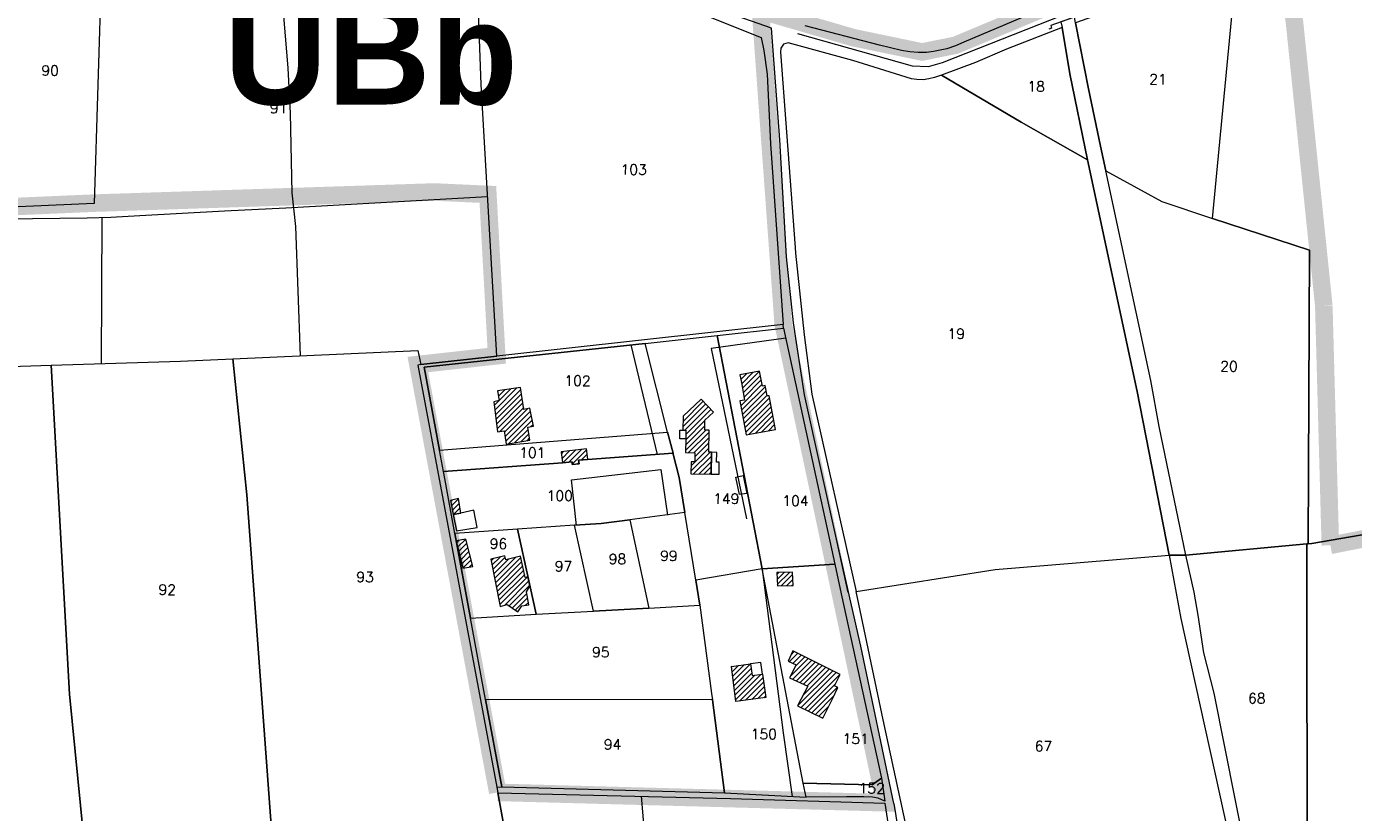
# Model space of a CAD drawing. Header units: metres. Extents: x 578835 to 593571, y 248557 to 255108.
# Tile 142 of 251: x 584321 to 584775, y 252567 to 252835. Entities that reach past the tile are written whole.
import ezdxf

# ---------------------------------------------------------------- set-up
doc = ezdxf.new("R2010")
doc.units = ezdxf.units.M
doc.linetypes.add('CACHEX2', pattern=[0.75, 0.5, -0.25])
doc.linetypes.add('SOLID_LINE', pattern=[0])
for name, color, linetype, lineweight in [('Cad-BATIMENT_BATI_LEGER13', 7, 'SOLID_LINE', 0), ('Cad-BATIMENT_BATI_PRIVE12', 7, 'SOLID_LINE', 0), ('Cad-BATIMENT_BATI_PRIVE12_HACH', 7, 'SOLID_LINE', 0), ('Cad-HYDROGRAPHI_COURS_D_EAU28', 5, 'SOLID_LINE', 0), ('Cad-PARCELLAIRE_PARCELLE1', 250, 'SOLID_LINE', 0), ('Cad-RESEAU_ROUT_AXE_DE_VOIE26', 255, 'SOLID_LINE', 0), ('Cad-RESEAU_ROUT_LIMITE_DE_VOIE_P23', 8, 'SOLID_LINE', 0), ('Cad-TOPONYMIE_NUMERO_DE_PARCELL182', 250, 'SOLID_LINE', 0), ('PLU', 7, 'CACHEX2', 5)]:
    doc.layers.add(name, color=color, linetype=linetype, lineweight=lineweight)
doc.layers.add('PLU nom', color=7, linetype='Continuous')
doc.styles.get("Standard").update_dxf_attribs({"font": 'arialbd_0.ttf', "height": 50})
doc.styles.add('TEXTSTYLE_45_11', font='txt.shx', dxfattribs={"oblique": 50})

msp = doc.modelspace()

# ---------------------------------------------------------------- hatches: boundary and pattern name
at = {"layer": 'Cad-BATIMENT_BATI_PRIVE12_HACH', "ltscale": 0.4}
h = msp.add_hatch(dxfattribs=at)
h.set_pattern_fill('ANSI31', color=256, scale=0.4, style=0)
h.paths.add_polyline_path([(584577.58, 252697.61), (584576.55, 252702.99), (584575.38, 252709.13), (584574.72, 252709.07), (584574.02, 252712.59), (584573.13, 252712.4), (584572.04, 252717.55), (584565.3, 252716.31), (584565.94, 252713.59), (584566.93, 252707.64), (584565.38, 252707.41), (584567.51, 252695.77)])
h = msp.add_hatch(dxfattribs=at)
h.set_pattern_fill('ANSI31', color=256, scale=0.4, style=0)
h.paths.add_polyline_path([(584482.45, 252696.79), (584484.74, 252697.09), (584485.44, 252692.58), (584493.57, 252693.94), (584492.79, 252698.32), (584494.73, 252698.71), (584493.56, 252704.86), (584491.53, 252704.46), (584490.33, 252711.94), (584482.43, 252710.83), (584483.04, 252707.43), (584481.18, 252707.05)])
h = msp.add_hatch(dxfattribs=at)
h.set_pattern_fill('ANSI31', color=256, scale=0.4, style=0)
h.paths.add_polyline_path([(584556.32, 252703.53), (584552.15, 252707.97), (584545.96, 252702.1), (584545.87, 252697.3), (584546.86, 252697.38), (584546.86, 252694.37), (584546.75, 252689.68), (584549.97, 252689.62), (584549.91, 252686.49), (584548.68, 252686.5), (584548.61, 252682.37), (584555.54, 252682.28), (584555.65, 252689.76), (584554.74, 252689.8), (584554.85, 252697.39), (584553.37, 252697.37), (584553.42, 252700.72)])
h = msp.add_hatch(dxfattribs=at)
h.set_pattern_fill('ANSI31', color=256, scale=0.4, style=0)
h.paths.add_polyline_path([(584504.69, 252686.17), (584507.95, 252686.55), (584508.03, 252685.55), (584510.4, 252685.87), (584510.22, 252687.07), (584513.4, 252687.45), (584512.86, 252690.98), (584504.29, 252689.92)])
h = msp.add_hatch(dxfattribs=at)
h.set_pattern_fill('ANSI31', color=256, scale=0.4, style=0)
h.paths.add_polyline_path([(584469.94, 252668.99), (584469.11, 252673.94), (584466.37, 252673.27), (584467.25, 252668.54)])
h = msp.add_hatch(dxfattribs=at)
h.set_pattern_fill('ANSI31', color=256, scale=0.4, style=0)
h.paths.add_polyline_path([(584474.02, 252650.72), (584471.59, 252660.1), (584468.35, 252659.5), (584470.61, 252650.1)])
h = msp.add_hatch(dxfattribs=at)
h.set_pattern_fill('ANSI31', color=256, scale=0.4, style=0)
h.paths.add_polyline_path([(584485.29, 252653), (584485.02, 252654.31), (584480.16, 252653.24), (584483.41, 252637.02), (584485.75, 252637.66), (584489.42, 252635.18), (584490.8, 252637.3), (584493.17, 252637.6), (584492.39, 252642), (584493.54, 252643.99), (584492.87, 252647.17), (584491.98, 252646.98), (584490.38, 252654.2)])
h = msp.add_hatch(dxfattribs=at)
h.set_pattern_fill('ANSI31', color=256, scale=0.4, style=0)
h.paths.add_polyline_path([(584578.18, 252644.05), (584583.61, 252644.17), (584583.32, 252648.72), (584578.05, 252648.6)])
h = msp.add_hatch(dxfattribs=at)
h.set_pattern_fill('ANSI31', color=256, scale=0.4, style=0)
h.paths.add_polyline_path([(584597.69, 252609.89), (584599.68, 252613.74), (584583.5, 252621.86), (584581.9, 252618.38), (584584.64, 252617.06), (584582.38, 252612.63), (584588.55, 252609.8), (584585.07, 252603.04), (584593.75, 252598.87), (584597.14, 252605.62), (584598.89, 252609.32)])
h = msp.add_hatch(dxfattribs=at)
h.set_pattern_fill('ANSI31', color=256, scale=0.4, style=0)
h.paths.add_polyline_path([(584562.44, 252616.54), (584569.04, 252617.42), (584569.54, 252613.45), (584573.13, 252613.86), (584574.2, 252605.92), (584564.02, 252604.52)])

# ---------------------------------------------------------------- linework, layer by layer
at = {"layer": 'Cad-BATIMENT_BATI_LEGER13'}
for points in [[(584546.86, 252694.37), (584544.8, 252694.32), (584544.88, 252697.33), (584545.87, 252697.3), (584546.86, 252697.38), (584546.86, 252694.37), (584546.86, 252694.37)], [(584546.86, 252694.37), (584544.8, 252694.32), (584544.88, 252697.33), (584545.87, 252697.3), (584546.86, 252697.38), (584546.86, 252694.37), (584546.86, 252694.37)], [(584555.65, 252689.76), (584555.54, 252682.28), (584558.25, 252682.29), (584558.32, 252686.42), (584557.42, 252686.34), (584557.48, 252689.69), (584555.65, 252689.76), (584555.65, 252689.76)], [(584555.65, 252689.76), (584555.54, 252682.28), (584558.25, 252682.29), (584558.32, 252686.42), (584557.42, 252686.34), (584557.48, 252689.69), (584555.65, 252689.76), (584555.65, 252689.76)], [(584563.94, 252681.31), (584566.45, 252681.85), (584567.79, 252675.73), (584565.27, 252675.29), (584563.94, 252681.31), (584563.94, 252681.31)], [(584563.94, 252681.31), (584566.45, 252681.85), (584567.79, 252675.73), (584565.27, 252675.29), (584563.94, 252681.31), (584563.94, 252681.31)], [(584475.55, 252664), (584474.4, 252669.93), (584469.94, 252668.99), (584467.25, 252668.54), (584468.39, 252662.85), (584475.55, 252664), (584475.55, 252664)], [(584475.55, 252664), (584474.4, 252669.93), (584469.94, 252668.99), (584467.25, 252668.54), (584468.39, 252662.85), (584475.55, 252664), (584475.55, 252664)], [(584569.04, 252617.42), (584569.54, 252613.45), (584573.13, 252613.86), (584572.55, 252617.82), (584569.04, 252617.42), (584569.04, 252617.42)], [(584569.04, 252617.42), (584569.54, 252613.45), (584573.13, 252613.86), (584572.55, 252617.82), (584569.04, 252617.42), (584569.04, 252617.42)]]:
    msp.add_lwpolyline(points, close=True, dxfattribs=at)
at = {"layer": 'Cad-BATIMENT_BATI_PRIVE12'}
for points in [[(584577.58, 252697.61), (584576.55, 252702.99), (584575.38, 252709.13), (584574.72, 252709.07), (584574.02, 252712.59), (584573.13, 252712.4), (584572.04, 252717.55), (584565.3, 252716.31), (584565.94, 252713.59), (584566.93, 252707.64), (584565.38, 252707.41), (584567.51, 252695.77), (584577.58, 252697.61), (584577.58, 252697.61)], [(584482.45, 252696.79), (584484.74, 252697.09), (584485.44, 252692.58), (584493.57, 252693.94), (584492.79, 252698.32), (584494.73, 252698.71), (584493.56, 252704.86), (584491.53, 252704.46), (584490.33, 252711.94), (584482.43, 252710.83), (584483.04, 252707.43), (584481.18, 252707.05), (584482.45, 252696.79), (584482.45, 252696.79)], [(584556.32, 252703.53), (584552.15, 252707.97), (584545.96, 252702.1), (584545.87, 252697.3), (584546.86, 252697.38), (584546.86, 252694.37), (584546.75, 252689.68), (584549.97, 252689.62), (584549.91, 252686.49), (584548.68, 252686.5), (584548.61, 252682.37), (584555.54, 252682.28), (584555.65, 252689.76), (584554.74, 252689.8), (584554.85, 252697.39), (584553.37, 252697.37), (584553.42, 252700.72), (584556.32, 252703.53), (584556.32, 252703.53)], [(584504.69, 252686.17), (584507.95, 252686.55), (584508.03, 252685.55), (584510.4, 252685.87), (584510.22, 252687.07), (584513.4, 252687.45), (584512.86, 252690.98), (584504.29, 252689.92), (584504.69, 252686.17), (584504.69, 252686.17)], [(584469.94, 252668.99), (584469.94, 252668.99), (584469.11, 252673.94), (584466.37, 252673.27), (584467.25, 252668.54), (584469.94, 252668.99), (584469.94, 252668.99)], [(584474.02, 252650.72), (584474.02, 252650.72), (584471.59, 252660.1), (584468.35, 252659.5), (584470.61, 252650.1), (584474.02, 252650.72), (584474.02, 252650.72)], [(584485.29, 252653), (584485.29, 252653), (584485.02, 252654.31), (584480.16, 252653.24), (584483.41, 252637.02), (584485.75, 252637.66), (584489.42, 252635.18), (584490.8, 252637.3), (584493.17, 252637.6), (584492.39, 252642), (584493.54, 252643.99), (584492.87, 252647.17), (584491.98, 252646.98), (584490.38, 252654.2), (584485.29, 252653), (584485.29, 252653)], [(584578.18, 252644.05), (584583.61, 252644.17), (584583.32, 252648.72), (584578.05, 252648.6), (584578.18, 252644.05), (584578.18, 252644.05)], [(584597.69, 252609.89), (584597.69, 252609.89), (584599.68, 252613.74), (584583.5, 252621.86), (584581.9, 252618.38), (584584.64, 252617.06), (584582.38, 252612.63), (584588.55, 252609.8), (584585.07, 252603.04), (584593.75, 252598.87), (584597.14, 252605.62), (584598.89, 252609.32), (584597.69, 252609.89), (584597.69, 252609.89)], [(584562.44, 252616.54), (584569.04, 252617.42), (584569.54, 252613.45), (584573.13, 252613.86), (584574.2, 252605.92), (584564.02, 252604.52), (584562.44, 252616.54), (584562.44, 252616.54)]]:
    msp.add_lwpolyline(points, close=True, dxfattribs=at)
at = {"layer": 'Cad-HYDROGRAPHI_COURS_D_EAU28'}
for points in [[(584675.14, 252836.97), (584675.54, 252835.11), (584678.19, 252819.17), (584684.27, 252789.81), (584701.21, 252710.52), (584712.23, 252654.59), (584717.91, 252654.62), (584708.72, 252698.55), (584705.91, 252714.37), (584690.53, 252785.98), (584688.74, 252794.52), (584684.55, 252814.12), (584680.11, 252836.61), (584679.78, 252838.59), (584675.14, 252836.97), (584675.14, 252836.97)], [(584482.22, 252575.27), (584483.95, 252575.31), (584478.4, 252605.27), (584473.27, 252633.05), (584467.89, 252662.02), (584464.42, 252680.79), (584463.97, 252683.21), (584462.62, 252690.45), (584457.36, 252718.88), (584533.01, 252726.99), (584557.58, 252729.71), (584580.28, 252732.28), (584580.18, 252733.5), (584482.27, 252722.63), (584456.21, 252719.79), (584455.24, 252719.6), (584482.22, 252575.27), (584482.22, 252575.27)]]:
    msp.add_lwpolyline(points, close=True, dxfattribs=at)
msp.add_lwpolyline([(584742.05, 252534.58), (584727.56, 252607.38), (584724.02, 252621.13), (584722.11, 252634.01), (584720.71, 252641.92), (584717.91, 252654.62), (584712.23, 252654.59), (584716.18, 252632.96), (584737.71, 252535.22)], dxfattribs=at)
at = {"layer": 'Cad-PARCELLAIRE_PARCELLE1'}
for points in [[(584482.27, 252722.63), (584476.89, 252815.6), (584475.13, 252862.27), (584469.91, 252862.51), (584450.8, 252861.46), (584428.39, 252858.37), (584415.14, 252857.03), (584405.63, 252856.46), (584399.56, 252856.18), (584384.72, 252856.27), (584346.98, 252856.13), (584344.54, 252774.88), (584269.23, 252771.6), (584263.63, 252717.4), (584329.87, 252719.6), (584374.02, 252720.95), (584391.92, 252721.78), (584455.23, 252724.61), (584456.21, 252719.79), (584482.27, 252722.63), (584482.27, 252722.63)], [(584482.27, 252722.63), (584476.89, 252815.6), (584475.13, 252862.27), (584496.23, 252856.23), (584519.59, 252850.05), (584552.95, 252839.46), (584572.64, 252831.64), (584573.5, 252827.24), (584574.67, 252819.09), (584575.85, 252795.23), (584580.18, 252733.5), (584482.27, 252722.63), (584482.27, 252722.63)], [(584851.56, 252816.73), (584852.31, 252787.03), (584852.21, 252770.52), (584852.33, 252754.37), (584852.63, 252726.08), (584853.63, 252674.77), (584852.17, 252674.44), (584817.25, 252669.17), (584790.67, 252663.72), (584761.02, 252658.56), (584759.71, 252658.45), (584760.13, 252758.92), (584727, 252769.74), (584735.37, 252856.84), (584740.08, 252858.68), (584745.89, 252860.17), (584751.81, 252861.22), (584755.75, 252861.55), (584767.72, 252861.22), (584811.69, 252859.76), (584851.09, 252858.71), (584851.21, 252829.75), (584851.56, 252816.73), (584851.56, 252816.73)], [(584735.37, 252856.84), (584697, 252842.59), (584680.11, 252836.61), (584684.55, 252814.12), (584688.74, 252794.52), (584690.53, 252785.98), (584709.62, 252775.53), (584727, 252769.74), (584735.37, 252856.84), (584735.37, 252856.84)], [(584269.23, 252771.6), (584270.8, 252786.44), (584271.17, 252808.54), (584296, 252808.4), (584297.37, 252856.1), (584346.98, 252856.13), (584344.54, 252774.88), (584269.23, 252771.6), (584269.23, 252771.6)], [(584684.27, 252789.81), (584678.19, 252819.17), (584675.54, 252835.11), (584656.55, 252827.61), (584645.97, 252823.05), (584634.3, 252818.73), (584661.51, 252802.73), (584684.27, 252789.81), (584684.27, 252789.81)], [(584684.27, 252789.81), (584661.51, 252802.73), (584634.3, 252818.73), (584631.89, 252817.97), (584629.95, 252817.48), (584627.99, 252817.2), (584625.93, 252817.25), (584624.01, 252817.53), (584603.95, 252823.77), (584581.85, 252829.84), (584580.24, 252829.37), (584579.38, 252827.96), (584579.24, 252826.61), (584584.24, 252759.82), (584584.42, 252757.82), (584587.4, 252729.98), (584590.01, 252709.69), (584605.13, 252642.18), (584652.64, 252649.71), (584712.23, 252654.59), (584701.21, 252710.52), (584684.27, 252789.81), (584684.27, 252789.81)], [(584759.71, 252658.45), (584759.23, 252658.41), (584717.91, 252654.62), (584708.72, 252698.55), (584705.91, 252714.37), (584690.53, 252785.98), (584709.62, 252775.53), (584727, 252769.74), (584760.13, 252758.92), (584759.71, 252658.45), (584759.71, 252658.45)], [(584557.58, 252729.71), (584580.28, 252732.28), (584597.84, 252651.48), (584573, 252649.86), (584557.58, 252729.71), (584557.58, 252729.71)], [(584540.65, 252696.64), (584533.01, 252726.99), (584457.36, 252718.88), (584462.62, 252690.45), (584540.65, 252696.64), (584540.65, 252696.64)], [(584546.58, 252669.16), (584544.59, 252681.14), (584542.6, 252689.12), (584542.49, 252689.44), (584540.65, 252696.64), (584533.01, 252726.99), (584557.58, 252729.71), (584573, 252649.86), (584550.32, 252646.06), (584546.58, 252669.16), (584546.58, 252669.16)], [(584341.8, 252549.38), (584336.07, 252607.08), (584329.87, 252719.6), (584374.02, 252720.95), (584391.92, 252721.78), (584396.72, 252675.24), (584405.58, 252554.49), (584341.8, 252549.38), (584341.8, 252549.38)], [(584405.58, 252554.49), (584396.72, 252675.24), (584391.92, 252721.78), (584455.23, 252724.61), (584456.21, 252719.79), (584455.24, 252719.6), (584482.22, 252575.27), (584482.56, 252573.29), (584484.91, 252560.89), (584405.58, 252554.49), (584405.58, 252554.49)], [(584277.88, 252552.84), (584272.17, 252632.96), (584269.92, 252656.84), (584266.38, 252684.42), (584264.75, 252684.28), (584263.76, 252713.85), (584263.63, 252717.4), (584329.87, 252719.6), (584336.07, 252607.08), (584341.8, 252549.38), (584290, 252546.83), (584277.88, 252552.84), (584277.88, 252552.84)], [(584463.97, 252683.21), (584462.62, 252690.45), (584540.65, 252696.64), (584542.49, 252689.44), (584510.22, 252687.07), (584510.4, 252685.87), (584508.03, 252685.55), (584507.95, 252686.55), (584504.69, 252686.17), (584463.97, 252683.21), (584463.97, 252683.21)], [(584759.23, 252658.41), (584759.71, 252658.45), (584761.02, 252658.56), (584790.67, 252663.72), (584817.25, 252669.17), (584852.17, 252674.44), (584853.63, 252674.77), (584855.49, 252675.16), (584855.49, 252675.16), (584920.77, 252684.08), (585017.08, 252697.37), (585017.08, 252697.37), (585012.25, 252673.23), (585008.87, 252643.74), (585001.62, 252585.62), (584999.82, 252554.03), (584865.91, 252541.71), (584865.75, 252543.7), (584761.95, 252536.13), (584759.41, 252535.92), (584759.23, 252658.41), (584759.23, 252658.41)], [(584489.35, 252663.48), (584467.89, 252662.02), (584464.42, 252680.79), (584463.97, 252683.21), (584504.69, 252686.17), (584507.95, 252686.55), (584508.03, 252685.55), (584510.4, 252685.87), (584510.22, 252687.07), (584542.49, 252689.44), (584542.6, 252689.12), (584544.59, 252681.14), (584546.58, 252669.16), (584527.75, 252666.69), (584517.96, 252665.42), (584508.85, 252664.89), (584489.35, 252663.48), (584489.35, 252663.48)], [(584515.27, 252635.44), (584508.85, 252664.89), (584517.96, 252665.42), (584527.75, 252666.69), (584534.23, 252636.47), (584515.27, 252635.44), (584515.27, 252635.44)], [(584546.58, 252669.16), (584527.75, 252666.69), (584534.23, 252636.47), (584551.7, 252637.48), (584550.32, 252646.06), (584546.58, 252669.16), (584546.58, 252669.16)], [(584489.35, 252663.48), (584467.89, 252662.02), (584473.27, 252633.05), (584495.67, 252634.36), (584489.35, 252663.48), (584489.35, 252663.48)], [(584508.85, 252664.89), (584489.35, 252663.48), (584495.67, 252634.36), (584515.27, 252635.44), (584508.85, 252664.89), (584508.85, 252664.89)], [(584759.41, 252535.92), (584742.05, 252534.58), (584727.56, 252607.38), (584724.02, 252621.13), (584722.11, 252634.01), (584720.71, 252641.92), (584717.91, 252654.62), (584759.23, 252658.41), (584759.41, 252535.92), (584759.41, 252535.92)], [(584627.27, 252539.02), (584623.86, 252552.22), (584622.23, 252561.9), (584614.32, 252598.24), (584605.13, 252642.18), (584652.64, 252649.71), (584712.23, 252654.59), (584716.18, 252632.96), (584737.71, 252535.22), (584717.88, 252535.79), (584627.27, 252539.02), (584627.27, 252539.02)], [(584550.32, 252646.06), (584551.7, 252637.48), (584555.63, 252607.27), (584555.98, 252605.06), (584560.11, 252573.32), (584588.01, 252571.86), (584587.05, 252576.56), (584573, 252649.86), (584550.32, 252646.06), (584550.32, 252646.06)], [(584587.05, 252576.56), (584573, 252649.86), (584597.84, 252651.48), (584600, 252641.41), (584613.76, 252578.36), (584610.58, 252575.98), (584587.05, 252576.56), (584587.05, 252576.56)], [(584478.4, 252605.27), (584473.27, 252633.05), (584495.67, 252634.36), (584515.27, 252635.44), (584534.23, 252636.47), (584551.7, 252637.48), (584555.63, 252607.27), (584555.98, 252605.06), (584478.4, 252605.27), (584478.4, 252605.27)], [(584555.98, 252605.06), (584478.4, 252605.27), (584483.95, 252575.31), (584560.11, 252573.32), (584555.98, 252605.06), (584555.98, 252605.06)], [(584612.61, 252571.46), (584610.77, 252571.76), (584607.79, 252571.95), (584601.78, 252571.89), (584588.01, 252571.86), (584587.05, 252576.56), (584610.58, 252575.98), (584613.76, 252578.36), (584614.92, 252570.43), (584612.61, 252571.46), (584612.61, 252571.46)]]:
    msp.add_lwpolyline(points, close=True, dxfattribs=at)
for points in [[(584672.97, 252843.14), (584642, 252830.08), (584639.14, 252828.83), (584636.17, 252827.81), (584633.91, 252827.29), (584631.55, 252826.86), (584629.19, 252826.55), (584626.31, 252826.53), (584623.48, 252826.74), (584620.64, 252827.17), (584613.08, 252828.99), (584587.71, 252835.68)], [(584484.91, 252560.89), (584482.56, 252573.29), (584562.17, 252571.37), (584614.98, 252569.76), (584616.31, 252560.73)]]:
    msp.add_lwpolyline(points, dxfattribs=at)
at = {"layer": 'Cad-RESEAU_ROUT_AXE_DE_VOIE26'}
for points in [[(584576.13, 252834.78), (584526.93, 252852.22), (584475.06, 252865.95), (584449.69, 252864.64), (584415.22, 252861.23), (584397.98, 252860.17), (584293.38, 252859.12), (584181.7, 252852), (584157.62, 252852.31), (584142.32, 252852.09), (584076.75, 252854.91), (584056.6, 252850.92)], [(584585.06, 252833.01), (584624.24, 252821.9), (584629.85, 252821.72), (584634.62, 252823.14), (584691.89, 252845.82), (584726.17, 252860.47), (584737.47, 252863.86), (584748.14, 252865.8), (584758.32, 252866.38), (584791.92, 252865.56), (584841.39, 252863.98), (584896.96, 252862.22), (584941.51, 252861.12), (585015.75, 252859.99), (585029.47, 252859.8)], [(584618.02, 252569.62), (584606.73, 252623.48), (584598.38, 252660.04), (584587.46, 252709.4), (584583.69, 252734.01), (584581.31, 252756.57), (584579.01, 252796.59), (584576.13, 252834.78)], [(584602.44, 252641.82), (584598.38, 252660.04), (584587.46, 252709.4), (584583.69, 252734.01), (584581.31, 252756.57), (584579.01, 252796.59), (584576.13, 252834.78)], [(584618.02, 252569.62), (584606.73, 252623.48), (584598.38, 252660.04), (584587.46, 252709.4), (584583.69, 252734.01), (584581.31, 252756.57), (584579.01, 252796.59), (584576.13, 252834.78)], [(584602.44, 252641.82), (584598.38, 252660.04), (584587.46, 252709.4), (584583.69, 252734.01), (584581.31, 252756.57), (584579.01, 252796.59), (584576.13, 252834.78)], [(584618.02, 252569.62), (584606.73, 252623.48), (584598.38, 252660.04), (584587.46, 252709.4), (584583.69, 252734.01), (584581.31, 252756.57), (584579.01, 252796.59), (584576.13, 252834.78)], [(584618, 252569.62), (584623.09, 252538.07), (584628.46, 252488.04), (584627.19, 252454.6), (584622.18, 252397.66), (584616.14, 252324.01), (584610.62, 252263.64), (584602.87, 252193.08)]]:
    msp.add_lwpolyline(points, dxfattribs=at)
at = {"layer": 'Cad-RESEAU_ROUT_LIMITE_DE_VOIE_P23'}
for p, q in [((584346.98, 252720.1), (584347.22, 252770.07)), ((584537.19, 252689.07), (584528.13, 252726.48))]:
    msp.add_line(p, q, dxfattribs=at)
for points in [[(584415.08, 252722.78), (584413.48, 252767.01), (584412.21, 252778.5), (584411.65, 252805.78), (584410.87, 252821.19), (584408.12, 252854.26)], [(584684.27, 252839.13), (584683.32, 252838.8), (584682.99, 252839.74), (584671.66, 252835.77), (584671.99, 252834.83), (584671.04, 252834.5)], [(584265.27, 252717.72), (584263.54, 252768.16), (584288.56, 252769.33), (584295.38, 252769.44), (584342.19, 252769.91), (584350.18, 252770.15), (584360.15, 252770.76), (584389.09, 252772.38), (584410.06, 252773.42), (584479.08, 252777.24)], [(584581.04, 252728.81), (584555.53, 252725.28), (584567.59, 252667.01)], [(584509.49, 252664.74), (584507.74, 252680.31), (584538.38, 252683.9), (584540.63, 252668.23)], [(584572.97, 252649.82), (584580.14, 252593.82), (584583.22, 252572.09)], [(584559.7, 252208.88), (584553.74, 252287.4), (584542.13, 252448.66), (584531.74, 252572.13)]]:
    msp.add_lwpolyline(points, dxfattribs=at)
at = {"layer": 'PLU', "color": 7, "ltscale": 2, "const_width": 6}
for points in [[(584765.07, 252739.83), (584755.05, 252836.74), (584750.03, 252870.16), (584726.64, 252865.62), (584639.09, 252828.99), (584627.71, 252826.69), (584604.13, 252831.59), (584572.41, 252840.86), (584580.18, 252733.65), (584614.93, 252569.91), (584482.55, 252573.45)], [(584482.55, 252573.45), (584455.24, 252719.79), (584482.2, 252722.78), (584479.17, 252777.97), (584460.86, 252778.8), (584344.54, 252774.99), (584263.08, 252771.49), (584263.73, 252713.96), (584077.58, 252714.11), (584072.74, 252770.61), (583986.35, 252767.93), (583953.1, 252756.1), (583909.99, 252739.99), (583859.45, 252761.83), (583707.61, 252758.18)], [(585025.73, 252775.81), (585021.03, 252734.74), (585017.07, 252697.49), (584920.77, 252684.24), (584893.19, 252680.46), (584853.56, 252674.88), (584853.56, 252674.88), (584853.56, 252674.88), (584767.3, 252657.95)], [(584767.3, 252657.95), (584766.75, 252678), (584765.07, 252739.83)]]:
    msp.add_lwpolyline(points, dxfattribs=at)

# ---------------------------------------------------------------- texts
at = {"layer": 'Cad-TOPONYMIE_NUMERO_DE_PARCELL182', "style": 'TEXTSTYLE_45_11'}
for s, p in [('90', (584326.46, 252818.63)), ('18', (584663.69, 252813.17)), ('21', (584705.35, 252815.64)), ('91', (584404.6, 252805.76)), ('103', (584524.54, 252784.75)), ('19', (584636.35, 252728.61)), ('20', (584729.64, 252717.47)), ('102', (584505.36, 252712.53)), ('101', (584489.87, 252687.94)), ('100', (584499.26, 252673.23)), ('149', (584556.21, 252672.19)), ('104', (584579.85, 252671.49)), ('96', (584479.78, 252656.77)), ('98', (584520.48, 252651.54)), ('99', (584538.07, 252652.62)), ('93', (584434.16, 252645.38)), ('97', (584502.03, 252649.05)), ('92', (584366.52, 252641.07)), ('95', (584514.78, 252619.68)), ('68', (584739.13, 252603.89)), ('150', (584569.05, 252591.67)), ('94', (584518.81, 252588.14)), ('151', (584600.46, 252590.06)), ('67', (584666.2, 252587.54)), ('152', (584605.95, 252573.14))]:
    msp.add_text(s, height=3.491, rotation=359.5887, dxfattribs=at).set_placement(p)
at = {"layer": 'PLU nom', "insert": (584439.18, 252843.72), "char_height": 35, "width": 195.3422, "attachment_point": 2}
msp.add_mtext('UBb', dxfattribs=at)

doc.saveas('drawing.dxf')
